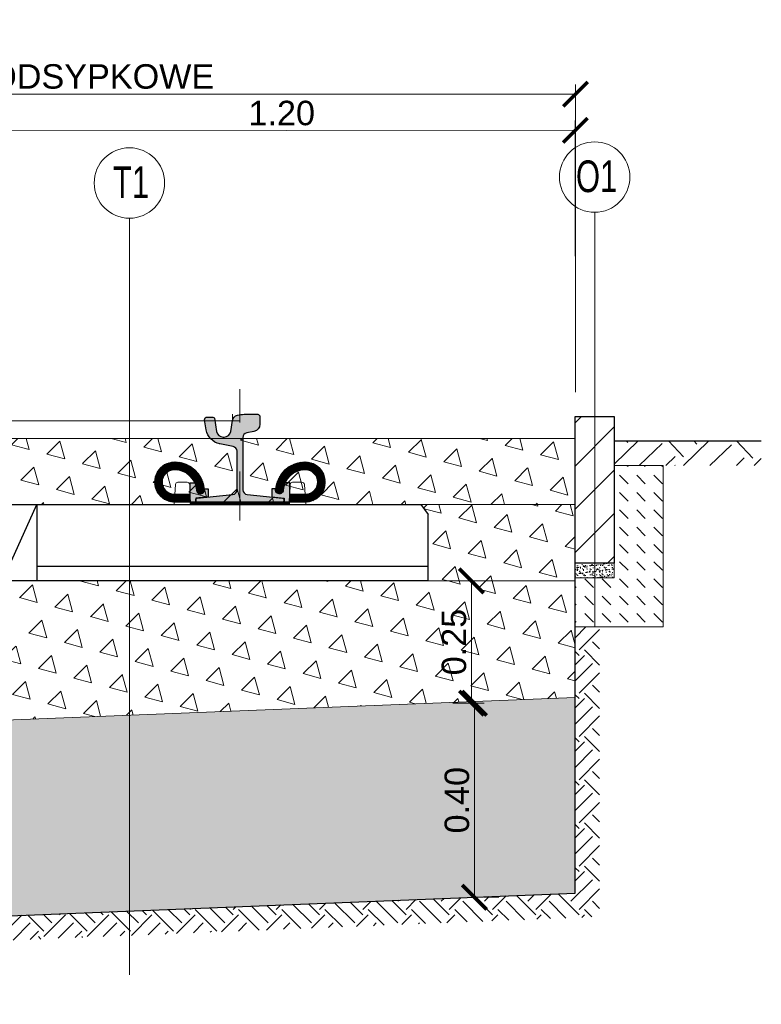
# Model space of a CAD drawing. Header units: feet. Extents: x 210.7 to 255.4, y -209.3 to -191.9.
# Tile 4 of 25: x 217.8 to 219.3, y -205 to -203. Entities that reach past the tile are written whole.
import ezdxf

# ---------------------------------------------------------------- set-up
doc = ezdxf.new("R2010")
doc.units = ezdxf.units.FT
doc.header["$MEASUREMENT"] = 0
doc.header["$PDMODE"] = 34
doc.linetypes.add('DASHDOT2', pattern=[12.7, 6.35, -3.175, 0, -3.175])
for name, color, linetype, lineweight in [('BETON kresk', 8, 'Continuous', 9), ('Geowłóknina', 160, 'Continuous', 30), ('Miesz_niezw', 251, 'Continuous', 9), ('Mieszanka_niezw_0_315', 44, 'Continuous', 15), ('Opis', 7, 'Continuous', 15), ('Opis (wydruk czarny)', 7, 'Continuous', 15), ('oś-szyny', 1, 'DASHDOT2', 0), ('Podkład', 7, 'Continuous', 30), ('Podlew ciągły z poliuretanu', 1, 'Continuous', 9), ('Podsypka cementowo-piaskowa', 251, 'Continuous', 15), ('Podłoże gruntowe', 7, 'Continuous', 13), ('Sb3', 7, 'Continuous', 15), ('sb4', 7, 'Continuous', 15), ('Wymiar', 7, 'Continuous', 15)]:
    doc.layers.add(name, color=color, linetype=linetype, lineweight=lineweight)
for name, color, linetype in [('beton obram', 7, 'Continuous'), ('Podkadka sprężysta', 1, 'Continuous'), ('Szyna', 7, 'Continuous')]:
    doc.layers.add(name, color=color, linetype=linetype)
doc.layers.add('brudnopis', color=50, linetype='Continuous', lineweight=30, plot=False)
doc.styles.add('Opis_1_25', font='arial.ttf', dxfattribs={"height": 0.05})
doc.styles.add('Romans', font='romans.shx', dxfattribs={"width": 0.7})
doc.dimstyles.new('1_25_DK$0', dxfattribs={"dimtxt": 0.05, "dimasz": 0.05, "dimexe": 0.02, "dimexo": 0.05, "dimgap": 0.01, "dimtad": 1, "dimdec": 3, "dimzin": 3, "dimdsep": 46, "dimtxsty": 'Opis_1_25', "dimblk": 'ARCHTICK', "dimcen": 0.05, "dimclrd": 256, "dimclre": 256, "dimazin": 3, "dimtfac": 1, "dimtdec": 3, "dimtofl": 0, "dimtmove": 0, "dimatfit": 3, "dimldrblk": 'ARCHTICK', "dimfxl": 1, "dimfrac": 2, "dimtolj": 1, "dimtzin": 3, "dimlwd": -1, "dimlwe": -1, "dimarcsym": 0})
pattern_1 = [(105, (-4.999095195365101, -3.755824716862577), (-0.07244443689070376, 0.01941142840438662), [0.03750000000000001, -0.03750000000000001]), (165, (-4.999095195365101, -3.755824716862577), (-0.05303300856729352, -0.05303300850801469), [0.03750000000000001, -0.03750000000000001]), (45, (-5.035317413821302, -3.746119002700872), (-0.01941142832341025, 0.07244443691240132), [0.03750000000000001, -0.03750000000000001])]

# ---------------------------------------------------------------- blocks, each defined once
blk = doc.blocks.new('_ArchTick')
at = {"color": 0, "linetype": 'ByBlock', "lineweight": 0, "const_width": 0.15}
blk.add_lwpolyline([(-0.5, -0.5), (0.5, 0.5)], dxfattribs=at)
blk = doc.blocks.new('*D16')
at = {"layer": 'DEFPOINTS', "color": 0, "lineweight": 70, "transparency": 16777216}
for p in [(218.9266122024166, -203.2367113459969), (217.7270996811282, -203.8227364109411), (218.9270997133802, -203.8217364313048)]:
    blk.add_point(p, dxfattribs=at)
at = {"layer": 'Wymiar', "transparency": 16777216}
for p, q in [((217.7270580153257, -203.7727364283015), (217.7265955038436, -203.2177113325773)), ((218.9270580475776, -203.7717364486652), (218.9265955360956, -203.216711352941)), ((217.7266121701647, -203.2377113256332), (218.9266122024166, -203.2367113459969))]:
    blk.add_line(p, q, dxfattribs=at)
at = {"layer": 'Wymiar', "transparency": 16777216, "xscale": 0.05, "yscale": 0.05, "zscale": 0.05}
for p, rotation in [((217.7266121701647, -203.2377113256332), 180.0477454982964), ((218.9266122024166, -203.2367113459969), 0.04774549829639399)]:
    blk.add_blockref('_ArchTick', p, dxfattribs=dict(at, rotation=rotation))
at = {"layer": 'Wymiar', "color": 0, "transparency": 16777216, "insert": (218.3265825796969, -203.2016826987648), "char_height": 0.05, "attachment_point": 5, "rotation": 0.047745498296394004, "style": 'Opis_1_25'}
blk.add_mtext('\\A1;1.20', dxfattribs=at)
blk = doc.blocks.new('*D15')
at = {"layer": 'DEFPOINTS', "color": 0, "lineweight": 70, "transparency": 16777216}
for p in [(218.9270997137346, -203.1627676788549), (216.0570997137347, -203.8217364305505), (218.9270997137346, -203.8217364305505)]:
    blk.add_point(p, dxfattribs=at)
at = {"layer": 'Wymiar', "transparency": 16777216}
for p, q in [((216.0570997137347, -203.7717364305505), (216.0570997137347, -203.1427676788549)), ((218.9270997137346, -203.7717364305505), (218.9270997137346, -203.1427676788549)), ((216.0570997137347, -203.1627676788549), (218.9270997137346, -203.1627676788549))]:
    blk.add_line(p, q, dxfattribs=at)
at = {"layer": 'Wymiar', "transparency": 16777216, "xscale": 0.05, "yscale": 0.05, "zscale": 0.05, "rotation": 180}
blk.add_blockref('_ArchTick', (216.0570997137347, -203.1627676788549), dxfattribs=at)
at = {"layer": 'Wymiar', "transparency": 16777216, "xscale": 0.05, "yscale": 0.05, "zscale": 0.05}
blk.add_blockref('_ArchTick', (218.9270997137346, -203.1627676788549), dxfattribs=at)
at = {"layer": 'Wymiar', "color": 0, "transparency": 16777216, "insert": (217.4920997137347, -203.1268979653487), "char_height": 0.05, "attachment_point": 5, "style": 'Opis_1_25'}
blk.add_mtext('\\A1;{\\fArial|b0|i0|c238|p34;TOROWISKO KLASYCZNE PODSYPKOWE}', dxfattribs=at)
blk = doc.blocks.new('PS-60R2-SB4-1800')
h = blk.add_hatch(color=251)
edge = h.paths.add_edge_path()
edge.add_arc((-64.85020978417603, 18.20540894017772), 4.499999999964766, 4.328325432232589, 24.187061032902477, ccw=False)
edge.add_arc((-59.5653256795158, 18.60540894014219), 0.8000000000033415, 184.3283254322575, 364.3283254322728)
edge.add_arc((-64.85020978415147, 18.2054089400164), 6.099999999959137, 4.328325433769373, 5.518464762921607)
edge.add_line((-58.77848170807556, 18.79202480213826), (-58.02596563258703, 18.79189964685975))
edge.add_line((-58.02596563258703, 18.79189964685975), (-58.01851709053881, 17.15335696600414))
edge.add_line((-58.01851709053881, 17.15335696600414), (-60.51127112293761, 16.90517299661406))
edge.add_line((-60.51127112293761, 16.90517299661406), (-60.51143550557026, 16.10521954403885))
edge.add_line((-60.51143550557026, 16.10521954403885), (-61.65020978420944, 16.1054089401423))
edge.add_line((-61.65020978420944, 16.1054089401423), (-61.70545377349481, 17.70880618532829))
edge.add_line((-61.70545377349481, 17.70880618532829), (-61.70506451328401, 20.04929525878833))
edge.add_line((-61.70506451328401, 20.04929525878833), (-60.74525279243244, 20.04913562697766))
h = blk.add_hatch(color=251)
edge = h.paths.add_edge_path()
edge.add_arc((-38.14976804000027, 18.20942884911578), 4.499999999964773, 155.8129389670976, 175.6716745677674)
edge.add_arc((-43.43465214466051, 18.60942884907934), 0.8000000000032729, 175.6716745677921, 355.6716745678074, ccw=False)
edge.add_arc((-38.14976804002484, 18.20942884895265), 6.099999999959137, 174.4815352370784, 175.6716745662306, ccw=False)
edge.add_line((-44.22149611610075, 18.7960447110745), (-44.97401219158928, 18.79591955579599))
edge.add_line((-44.97401219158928, 18.79591955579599), (-44.9814607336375, 17.15737687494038))
edge.add_line((-44.9814607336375, 17.15737687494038), (-42.4887067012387, 16.90919290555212))
edge.add_line((-42.4887067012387, 16.90919290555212), (-42.48854231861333, 16.10923945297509))
edge.add_line((-42.48854231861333, 16.10923945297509), (-41.34976803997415, 16.10942884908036))
edge.add_line((-41.34976803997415, 16.10942884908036), (-41.29452405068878, 17.71282609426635))
edge.add_line((-41.29452405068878, 17.71282609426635), (-41.2949133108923, 20.0533151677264))
edge.add_line((-41.2949133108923, 20.0533151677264), (-42.25472503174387, 20.05315553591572))
h = blk.add_hatch(color=251)
edge = h.paths.add_edge_path()
edge.add_arc((38.14985109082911, 18.20942884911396), 4.499999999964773, 4.328325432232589, 24.18706103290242, ccw=False)
edge.add_arc((43.43473519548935, 18.60942884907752), 0.8000000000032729, 184.3283254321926, 364.3283254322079)
edge.add_arc((38.14985109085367, 18.20942884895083), 6.099999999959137, 4.328325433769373, 5.518464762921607)
edge.add_line((44.22157916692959, 18.79604471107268), (44.97409524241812, 18.79591955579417))
edge.add_line((44.97409524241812, 18.79591955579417), (44.98154378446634, 17.15737687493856))
edge.add_line((44.98154378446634, 17.15737687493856), (42.48878975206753, 16.9091929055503))
edge.add_line((42.48878975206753, 16.9091929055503), (42.48862536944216, 16.10923945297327))
edge.add_line((42.48862536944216, 16.10923945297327), (41.34985109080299, 16.10942884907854))
edge.add_line((41.34985109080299, 16.10942884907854), (41.29460710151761, 17.71282609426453))
edge.add_line((41.29460710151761, 17.71282609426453), (41.29499636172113, 20.05331516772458))
edge.add_line((41.29499636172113, 20.05331516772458), (42.25480808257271, 20.0531555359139))
h = blk.add_hatch(color=251)
edge = h.paths.add_edge_path()
edge.add_arc((64.85029283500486, 18.2054089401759), 4.499999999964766, 155.8129389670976, 175.6716745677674)
edge.add_arc((59.56540873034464, 18.60540894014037), 0.8000000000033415, 175.6716745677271, 355.67167456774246, ccw=False)
edge.add_arc((64.85029283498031, 18.20540894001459), 6.099999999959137, 174.4815352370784, 175.6716745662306, ccw=False)
edge.add_line((58.77856475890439, 18.79202480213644), (58.02604868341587, 18.79189964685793))
edge.add_line((58.02604868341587, 18.79189964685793), (58.01860014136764, 17.15335696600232))
edge.add_line((58.01860014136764, 17.15335696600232), (60.51135417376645, 16.90517299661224))
edge.add_line((60.51135417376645, 16.90517299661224), (60.5115185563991, 16.10521954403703))
edge.add_line((60.5115185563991, 16.10521954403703), (61.65029283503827, 16.10540894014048))
edge.add_line((61.65029283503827, 16.10540894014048), (61.70553682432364, 17.70880618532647))
edge.add_line((61.70553682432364, 17.70880618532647), (61.70514756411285, 20.04929525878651))
edge.add_line((61.70514756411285, 20.04929525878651), (60.74533584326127, 20.04913562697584))
at = {"layer": 'Podkadka sprężysta'}
h = blk.add_hatch(dxfattribs=at)
h.set_pattern_fill('ANSI37', color=256, angle=0.009529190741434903, style=0)
h.set_pattern_definition([(45.00952919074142, (-51.49991694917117, 15.60774071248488), (-0.08840304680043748, 0.08837364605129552), []), (135.0095291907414, (-51.49991694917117, 15.60774071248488), (-0.08837364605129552, -0.08840304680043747), [])])
h.paths.add_polyline_path([(-61.63283859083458, 15.60605544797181), (-61.65020978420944, 16.1054089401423), (-41.34976803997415, 16.10942884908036), (-41.36699530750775, 15.60942597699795)])
h = blk.add_hatch(dxfattribs=at)
h.set_pattern_fill('ANSI37', color=256, scale=100, style=0)
h.set_pattern_definition([(134.9904708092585, (51.5, 15.60774071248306), (0.08840304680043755, 0.08837364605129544), []), (44.99047080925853, (51.5, 15.60774071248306), (0.08837364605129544, -0.08840304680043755), [])])
h.paths.add_polyline_path([(61.63292164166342, 15.60605544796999), (61.65029283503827, 16.10540894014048), (41.34985109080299, 16.10942884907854), (41.36707835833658, 15.60942597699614)])
at = {"layer": 'sb4'}
h = blk.add_hatch(dxfattribs=at)
h.set_pattern_fill('ANSI31', color=256, angle=0.009529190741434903, style=0)
h.set_pattern_definition([(134.9904708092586, (-92.79758262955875, -4.70838610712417), (0.08840304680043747, 0.08837364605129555), [])])
edge = h.paths.add_edge_path()
edge.add_line((-61.65020978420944, 16.1054089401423), (-64.85020978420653, 16.1054089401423))
edge.add_arc((-64.8502097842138, 20.20540894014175), 4.099999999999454, 90.00000000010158, 270.00000000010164, ccw=False)
edge.add_arc((-64.85020978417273, 18.20540894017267), 6.099999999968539, 4.328325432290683, 90.00000000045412, ccw=False)
edge.add_arc((-59.5653256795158, 18.60540894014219), 0.8000000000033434, -175.67167456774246, 4.328325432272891, ccw=False)
edge.add_arc((-64.85020978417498, 18.20540894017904), 4.499999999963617, 4.328325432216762, 90.00000000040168)
edge.add_arc((-64.85020978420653, 20.20540894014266), 2.5, 90, 270)
edge.add_line((-64.85020978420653, 17.70540894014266), (-61.70580229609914, 17.70347502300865))
edge.add_line((-61.70580229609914, 17.70347502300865), (-61.65020978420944, 16.1054089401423))
h = blk.add_hatch(dxfattribs=at)
h.set_pattern_fill('ANSI31', color=256, angle=0.009529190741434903, style=0)
h.set_pattern_definition([(45.00952919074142, (-10.20239519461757, -4.704366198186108), (-0.08840304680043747, 0.08837364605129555), [])])
edge = h.paths.add_edge_path()
edge.add_line((-41.34976803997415, 16.10942884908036), (-38.14976803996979, 16.10942884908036))
edge.add_arc((-38.14976803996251, 20.2094288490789), 4.099999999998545, 269.9999999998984, 449.9999999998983)
edge.add_arc((-38.14976804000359, 18.20942884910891), 6.099999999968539, 89.99999999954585, 175.6716745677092)
edge.add_arc((-43.43465214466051, 18.60942884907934), 0.8000000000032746, 175.6716745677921, 355.6716745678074)
edge.add_arc((-38.14976804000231, 18.20942884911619), 4.499999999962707, 89.9999999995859, 175.6716745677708, ccw=False)
edge.add_arc((-38.14976803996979, 20.2094288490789), 2.5, -90, 90, ccw=False)
edge.add_line((-38.14976803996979, 17.7094288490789), (-41.29470646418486, 17.70753173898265))
edge.add_line((-41.29470646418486, 17.70753173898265), (-41.34976803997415, 16.10942884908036))
h = blk.add_hatch(dxfattribs=at)
h.set_pattern_fill('ANSI31', color=256, angle=0.009529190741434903, style=0)
h.set_pattern_definition([(134.9904708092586, (10.2024782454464, -4.704366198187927), (0.08840304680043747, 0.08837364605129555), [])])
edge = h.paths.add_edge_path()
edge.add_line((41.34985109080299, 16.10942884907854), (38.14985109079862, 16.10942884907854))
edge.add_arc((38.14985109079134, 20.20942884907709), 4.099999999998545, 90.00000000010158, 270.00000000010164, ccw=False)
edge.add_arc((38.14985109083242, 18.20942884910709), 6.099999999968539, 4.328325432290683, 90.00000000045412, ccw=False)
edge.add_arc((43.43473519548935, 18.60942884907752), 0.8000000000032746, -175.67167456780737, 4.328325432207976, ccw=False)
edge.add_arc((38.14985109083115, 18.20942884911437), 4.499999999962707, 4.328325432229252, 90.00000000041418)
edge.add_arc((38.14985109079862, 20.20942884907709), 2.5, 90, 270)
edge.add_line((38.14985109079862, 17.70942884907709), (41.29478951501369, 17.70753173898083))
edge.add_line((41.29478951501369, 17.70753173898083), (41.34985109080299, 16.10942884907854))
h = blk.add_hatch(dxfattribs=at)
h.set_pattern_fill('ANSI31', color=256, angle=0.009529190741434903, style=0)
h.set_pattern_definition([(45.00952919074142, (92.79766568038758, -4.708386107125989), (-0.08840304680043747, 0.08837364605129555), [])])
edge = h.paths.add_edge_path()
edge.add_line((61.65029283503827, 16.10540894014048), (64.85029283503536, 16.10540894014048))
edge.add_arc((64.85029283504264, 20.20540894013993), 4.099999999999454, 269.9999999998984, 449.9999999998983)
edge.add_arc((64.85029283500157, 18.20540894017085), 6.099999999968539, 89.9999999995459, 175.6716745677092)
edge.add_arc((59.56540873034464, 18.60540894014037), 0.8000000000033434, 175.6716745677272, 355.6716745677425)
edge.add_arc((64.85029283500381, 18.20540894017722), 4.499999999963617, 89.99999999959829, 175.6716745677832, ccw=False)
edge.add_arc((64.85029283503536, 20.20540894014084), 2.5, -90, 90, ccw=False)
edge.add_line((64.85029283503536, 17.70540894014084), (61.70588534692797, 17.70347502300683))
edge.add_line((61.70588534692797, 17.70347502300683), (61.65029283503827, 16.10540894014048))
at = {"layer": 'Szyna'}
h = blk.add_hatch(color=256, dxfattribs=at)
edge = h.paths.add_edge_path()
edge.add_arc((-54.07513544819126, 32.0297057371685), 1.499999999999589, 180.0000026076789, 258.6900701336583)
edge.add_line((-54.36930958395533, 30.5588347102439), (-52.90401923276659, 30.26577670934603))
edge.add_arc((-53.10013532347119, 29.28519602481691), 0.9999999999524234, 2.595729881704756e-06, 78.69007012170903, ccw=False)
edge.add_line((-52.10013532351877, 29.28519607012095), (-52.10013483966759, 18.64498753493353))
edge.add_arc((-53.10013483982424, 18.64498748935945), 1.000000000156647, -84.2894042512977, 2.611202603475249e-06, ccw=False)
edge.add_line((-53.00063107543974, 17.64995030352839), (-60.22998587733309, 16.92701449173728))
edge.add_arc((-60.20013474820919, 16.62850333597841), 0.3000000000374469, 95.71059571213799, 180.0000025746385)
edge.add_line((-60.50013474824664, 16.62850332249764), (-60.5001347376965, 16.3999995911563))
edge.add_arc((-60.20013473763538, 16.39999960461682), 0.3000000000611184, 180.0000025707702, 270.0000025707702)
edge.add_line((-60.20013472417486, 16.09999960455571), (-42.80013472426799, 16.1000003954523))
edge.add_arc((-42.80013473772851, 16.40000039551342), 0.3000000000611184, 270.0000025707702, 360.0000025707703)
edge.add_line((-42.50013473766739, 16.40000040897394), (-42.50013474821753, 16.62850414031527))
edge.add_arc((-42.80013474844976, 16.62850412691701), 0.3000000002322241, 2.558879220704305e-06, 84.28940942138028)
edge.add_line((-42.77028364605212, 16.92701528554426), (-49.99963851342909, 17.64995044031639))
edge.add_arc((-49.90013483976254, 18.64498763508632), 1.000000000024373, 180.0000026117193, 264.28940947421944, ccw=False)
edge.add_line((-50.90013483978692, 18.64498758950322), (-50.90013519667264, 26.49519612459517))
edge.add_arc((-49.90013519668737, 26.49519617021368), 0.9999999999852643, 101.30993508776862, 180.0000026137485, ccw=False)
edge.add_line((-50.0962513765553, 27.47577683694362), (-47.38879003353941, 28.0172692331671))
edge.add_arc((-48.07519666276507, 31.44930156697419), 3.500000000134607, 281.3099350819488, 350.5376803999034)
edge.add_line((-44.6228179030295, 30.87390526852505), (-44.28216873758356, 32.91780083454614))
edge.add_arc((-44.77536570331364, 33.00000030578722), 0.5000000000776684, 350.5376803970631, 450.000002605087)
edge.add_line((-44.77536572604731, 33.50000030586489), (-45.99262867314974, 33.50000025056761))
edge.add_arc((-45.99262865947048, 33.20000025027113), 0.3000000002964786, 90.00000261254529, 170.5376804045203)
edge.add_line((-46.28854683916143, 33.24931993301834), (-46.7379117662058, 30.55312961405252))
edge.add_arc((-48.09913539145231, 30.78000015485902), 1.380000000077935, 270.0000025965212, 350.5376803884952, ccw=False)
edge.add_line((-48.09913532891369, 29.40000015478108), (-48.25113532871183, 29.40000014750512))
edge.add_arc((-48.2511353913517, 30.78000014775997), 1.380000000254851, 189.4623248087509, 270.00000260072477, ccw=False)
edge.add_line((-49.61235899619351, 30.55312948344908), (-49.98892671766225, 32.81253518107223))
edge.add_arc((-51.27123880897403, 32.59881643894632), 1.300000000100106, 9.462324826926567, 76.81804508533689)
edge.add_arc((-52.79913517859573, 26.07535626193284), 7.999999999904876, 76.81804506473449, 86.81323531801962)
edge.add_arc((-54.02213417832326, 4.109376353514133), 29.99999999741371, 86.81323532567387, 90.3828454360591)
edge.add_arc((-54.16913517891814, 26.10888522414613), 8.000000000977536, 90.38284543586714, 96.93827769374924)
edge.add_arc((-55.07513551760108, 33.55396167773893), 0.500000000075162, 96.93827769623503, 180.000002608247)
edge.add_line((-55.57513551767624, 33.55396165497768), (-55.57513544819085, 32.02970566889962))
h = blk.add_hatch(color=256, dxfattribs=at)
edge = h.paths.add_edge_path()
edge.add_arc((54.0752184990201, 32.02970573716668), 1.499999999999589, 281.30992986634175, 359.99999739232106, ccw=False)
edge.add_line((54.36939263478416, 30.55883471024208), (52.90410228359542, 30.26577670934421))
edge.add_arc((53.10021837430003, 29.28519602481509), 0.9999999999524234, 101.3099298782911, 179.99999740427)
edge.add_line((52.10021837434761, 29.28519607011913), (52.10021789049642, 18.64498753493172))
edge.add_arc((53.10021789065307, 18.64498748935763), 1.000000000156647, 179.9999973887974, 264.2894042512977)
edge.add_line((53.00071412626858, 17.64995030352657), (60.23006892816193, 16.92701449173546))
edge.add_arc((60.20021779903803, 16.62850333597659), 0.3000000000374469, -2.574638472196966e-06, 84.289404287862, ccw=False)
edge.add_line((60.50021779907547, 16.62850332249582), (60.50021778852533, 16.39999959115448))
edge.add_arc((60.20021778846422, 16.399999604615), 0.3000000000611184, 269.9999974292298, 359.9999974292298, ccw=False)
edge.add_line((60.20021777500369, 16.09999960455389), (42.80021777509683, 16.10000039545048))
edge.add_arc((42.80021778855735, 16.4000003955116), 0.3000000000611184, 179.9999974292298, 269.9999974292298, ccw=False)
edge.add_line((42.50021778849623, 16.40000040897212), (42.50021779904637, 16.62850414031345))
edge.add_arc((42.80021779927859, 16.62850412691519), 0.3000000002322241, 95.71059057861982, 179.9999974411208, ccw=False)
edge.add_line((42.77036669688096, 16.92701528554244), (49.99972156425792, 17.64995044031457))
edge.add_arc((49.90021789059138, 18.6449876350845), 1.000000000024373, 275.7105905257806, 359.9999973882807)
edge.add_line((50.90021789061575, 18.6449875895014), (50.90021824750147, 26.49519612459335))
edge.add_arc((49.90021824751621, 26.49519617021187), 0.9999999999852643, 359.9999973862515, 438.6900649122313)
edge.add_line((50.09633442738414, 27.4757768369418), (47.38887308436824, 28.01726923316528))
edge.add_arc((48.0752797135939, 31.44930156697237), 3.500000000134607, 189.4623196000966, 258.69006491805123, ccw=False)
edge.add_line((44.62290095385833, 30.87390526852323), (44.2822517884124, 32.91780083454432))
edge.add_arc((44.77544875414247, 33.0000003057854), 0.5000000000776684, 89.99999739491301, 189.4623196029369, ccw=False)
edge.add_line((44.77544877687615, 33.50000030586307), (45.99271172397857, 33.50000025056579))
edge.add_arc((45.99271171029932, 33.20000025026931), 0.3000000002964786, 9.462319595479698, 89.99999738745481, ccw=False)
edge.add_line((46.28862988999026, 33.24931993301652), (46.73799481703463, 30.5531296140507))
edge.add_arc((48.09921844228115, 30.7800001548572), 1.380000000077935, 189.4623196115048, 269.9999974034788)
edge.add_line((48.09921837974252, 29.40000015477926), (48.25121837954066, 29.40000014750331))
edge.add_arc((48.25121844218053, 30.78000014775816), 1.380000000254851, 269.9999973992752, 350.5376751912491)
edge.add_line((49.61244204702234, 30.55312948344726), (49.98900976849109, 32.81253518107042))
edge.add_arc((51.27132185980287, 32.5988164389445), 1.300000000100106, 103.1819549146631, 170.5376751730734, ccw=False)
edge.add_arc((52.79921822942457, 26.07535626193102), 7.999999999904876, 93.18676468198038, 103.18195493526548, ccw=False)
edge.add_arc((54.02221722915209, 4.109376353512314), 29.99999999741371, 89.61715456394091, 93.18676467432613, ccw=False)
edge.add_arc((54.16921822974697, 26.10888522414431), 8.000000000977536, 83.06172230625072, 89.61715456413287, ccw=False)
edge.add_arc((55.07521856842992, 33.55396167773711), 0.500000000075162, -2.6082469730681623e-06, 83.06172230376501, ccw=False)
edge.add_line((55.57521856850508, 33.55396165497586), (55.57521849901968, 32.0297056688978))
for p, q in [((-60.51162242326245, 16.90321591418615), (-60.51145789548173, 16.10624195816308)), ((-42.4887067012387, 16.90919290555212), (-42.48854231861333, 16.10923945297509)), ((42.48878975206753, 16.9091929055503), (42.48862536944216, 16.10923945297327)), ((60.51170547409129, 16.90321591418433), (60.51154094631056, 16.10624195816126)), ((-61.63283859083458, 15.60605544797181), (-64.95012177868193, 15.60550373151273))]:
    blk.add_line(p, q)
for points in [[(-60.74525279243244, 20.04913562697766, -0.08686759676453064), (-60.36304403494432, 18.54503158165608, 1.000000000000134), (-58.76760732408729, 18.66578629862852, 0.005193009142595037), (-58.77848170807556, 18.79202480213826), (-58.02596563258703, 18.79189964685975), (-58.01851709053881, 17.15335696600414), (-60.51127112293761, 16.90517299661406), (-60.51143550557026, 16.10521954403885), (-61.65020978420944, 16.1054089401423), (-61.70545377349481, 17.70880618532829), (-61.70506451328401, 20.04929525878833)], [(-42.25472503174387, 20.05315553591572, 0.08686759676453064), (-42.63693378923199, 18.54905149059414, -1.000000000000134), (-44.23237050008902, 18.66980620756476, -0.005193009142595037), (-44.22149611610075, 18.7960447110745), (-44.97401219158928, 18.79591955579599), (-44.9814607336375, 17.15737687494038), (-42.4887067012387, 16.90919290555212), (-42.48854231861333, 16.10923945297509), (-41.34976803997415, 16.10942884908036), (-41.29452405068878, 17.71282609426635), (-41.2949133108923, 20.0533151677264)], [(42.25480808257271, 20.0531555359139, -0.08686759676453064), (42.63701684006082, 18.54905149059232, 1.000000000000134), (44.23245355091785, 18.66980620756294, 0.005193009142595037), (44.22157916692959, 18.79604471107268), (44.97409524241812, 18.79591955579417), (44.98154378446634, 17.15737687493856), (42.48878975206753, 16.9091929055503), (42.48862536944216, 16.10923945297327), (41.34985109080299, 16.10942884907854), (41.29460710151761, 17.71282609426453), (41.29499636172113, 20.05331516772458)], [(60.74533584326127, 20.04913562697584, 0.08686759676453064), (60.36312708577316, 18.54503158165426, -1.000000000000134), (58.76769037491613, 18.6657862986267, -0.005193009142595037), (58.77856475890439, 18.79202480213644), (58.02604868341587, 18.79189964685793), (58.01860014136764, 17.15335696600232), (60.51135417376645, 16.90517299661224), (60.5115185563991, 16.10521954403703), (61.65029283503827, 16.10540894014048), (61.70553682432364, 17.70880618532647), (61.70514756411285, 20.04929525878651)]]:
    blk.add_lwpolyline(points, format="xyb", close=True)
at = {"layer": 'brudnopis', "lineweight": 0, "ltscale": 5}
for p, q in [((-51.50000000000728, 32.69999960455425), (51.50008305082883, 32.69999960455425)), ((-49.97017078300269, 32.69999960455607), (-49.97017078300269, 34.10870663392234)), ((49.97025383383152, 32.69999960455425), (49.97025383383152, 34.10870663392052))]:
    blk.add_line(p, q, dxfattribs=at)
at = {"layer": 'oś-szyny', "ltscale": 0.002}
for p, q in [((-51.5, 12.34887240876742), (-51.5, 39.15927775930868)), ((51.50008305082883, 12.3488724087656), (51.50008305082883, 39.15927775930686))]:
    blk.add_line(p, q, dxfattribs=at)
at = {"layer": 'Podkadka sprężysta'}
for points in [[(-61.63283859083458, 15.60605544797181), (-61.65020978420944, 16.1054089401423), (-41.34976803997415, 16.10942884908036), (-41.36699530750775, 15.60942597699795)], [(61.63292164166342, 15.60605544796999), (61.65029283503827, 16.10540894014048), (41.34985109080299, 16.10942884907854), (41.36707835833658, 15.60942597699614)]]:
    blk.add_lwpolyline(points, close=True, dxfattribs=at)
at = {"layer": 'Podkład', "ltscale": 5}
for p, q in [((-88.5, 15.60000000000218), (-90, 13.60000000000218)), ((88.50000000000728, 15.60000000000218), (-88.49999999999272, 15.60000000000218)), ((-10, 15.60000000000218), (-10, 1.818989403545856e-12)), ((-3, 1.818989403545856e-12), (-10, 15.60000000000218)), ((0, 15.60000000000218), (0, 1.818989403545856e-12)), ((0, 15.60000000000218), (0, 1.818989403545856e-12)), ((3, 1.818989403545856e-12), (10, 15.60000000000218)), ((10, 15.60000000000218), (10, 1.818989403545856e-12)), ((88.5, 15.60000000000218), (90, 13.60000000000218)), ((-90, 1.818989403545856e-12), (-90, 13.60000000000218)), ((90, 1.818989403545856e-12), (90, 13.60000000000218)), ((-10, 3.000000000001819), (-90, 3.000000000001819)), ((10, 3.000000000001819), (89.99999999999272, 3.000000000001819)), ((-89.99999999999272, 0), (89.99999999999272, 1.818989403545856e-12))]:
    blk.add_line(p, q, dxfattribs=at)
at = {"layer": 'Sb3'}
for points in [[(-61.63283859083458, 15.60605544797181), (-61.77465327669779, 19.6826699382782, 0.4041133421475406), (-62.27443416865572, 20.1652867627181), (-64.16259709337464, 20.16497273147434, 0.3936855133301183), (-64.6612744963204, 19.70015658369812), (-64.95012177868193, 15.60550373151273)], [(61.63292164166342, 15.60605544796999), (61.77473632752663, 19.68266993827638, -0.4041133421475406), (62.27451721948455, 20.16528676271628), (64.16268014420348, 20.16497273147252, -0.3936855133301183), (64.66135754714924, 19.7001565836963), (64.95020482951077, 15.60550373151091)]]:
    blk.add_lwpolyline(points, format="xyb", close=True, dxfattribs=at)
for points in [[(-41.36699530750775, 15.60942597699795), (-41.22653663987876, 19.68608741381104, -0.4041133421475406), (-40.72691630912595, 20.16887045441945), (-38.8387533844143, 20.16918448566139, -0.3936855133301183), (-38.33992139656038, 19.70453423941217), (-38.04971211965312, 15.60997769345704), (-41.36699530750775, 15.60942597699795)], [(41.36707835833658, 15.60942597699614), (41.22661969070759, 19.68608741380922, 0.4041133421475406), (40.72699935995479, 20.16887045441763), (38.83883643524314, 20.16918448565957, 0.3936855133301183), (38.34000444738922, 19.70453423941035), (38.04979517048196, 15.60997769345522), (41.36707835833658, 15.60942597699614)]]:
    blk.add_lwpolyline(points, format="xyb", dxfattribs=at)
at = {"layer": 'sb4'}
for points in [[(-61.65020978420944, 16.1054089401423), (-64.85020978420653, 16.1054089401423, -1), (-64.85020978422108, 24.30540894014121, -0.3922565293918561), (-58.76760732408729, 18.66578629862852, -1.000000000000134), (-60.36304403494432, 18.54503158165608, 0.3922565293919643), (-64.85020978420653, 22.70540894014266, 0.9999999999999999), (-64.85020978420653, 17.70540894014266), (-61.70580229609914, 17.70347502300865)], [(-41.34976803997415, 16.10942884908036), (-38.14976803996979, 16.10942884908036, 1), (-38.14976803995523, 24.30942884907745, 0.3922565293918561), (-44.23237050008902, 18.66980620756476, 1.000000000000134), (-42.63693378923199, 18.54905149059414, -0.3922565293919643), (-38.14976803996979, 22.7094288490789, -0.9999999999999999), (-38.14976803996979, 17.7094288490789), (-41.29470646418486, 17.70753173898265)], [(41.34985109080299, 16.10942884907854), (38.14985109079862, 16.10942884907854, -1), (38.14985109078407, 24.30942884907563, -0.3922565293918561), (44.23245355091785, 18.66980620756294, -1.000000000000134), (42.63701684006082, 18.54905149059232, 0.3922565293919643), (38.14985109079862, 22.70942884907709, 0.9999999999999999), (38.14985109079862, 17.70942884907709), (41.29478951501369, 17.70753173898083)], [(61.65029283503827, 16.10540894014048), (64.85029283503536, 16.10540894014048, 1), (64.85029283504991, 24.30540894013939, 0.3922565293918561), (58.76769037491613, 18.6657862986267, 1.000000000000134), (60.36312708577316, 18.54503158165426, -0.3922565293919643), (64.85029283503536, 22.70540894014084, -0.9999999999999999), (64.85029283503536, 17.70540894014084), (61.70588534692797, 17.70347502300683)]]:
    blk.add_lwpolyline(points, format="xyb", close=True, dxfattribs=at)
for points in [[(-61.70527135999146, 17.70351183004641), (-61.65020978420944, 16.1054089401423)], [(-41.29470646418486, 17.70753173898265), (-41.34976803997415, 16.10942884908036)]]:
    blk.add_lwpolyline(points, dxfattribs=at)
at = {"layer": 'Szyna'}
for points in [[(-55.57513544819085, 32.02970566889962, 0.3575107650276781), (-54.36930958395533, 30.5588347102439), (-52.90401923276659, 30.26577670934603, -0.3575107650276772), (-52.10013532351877, 29.28519607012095), (-52.10013483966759, 18.64498753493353, -0.3853135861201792), (-53.00063107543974, 17.64995030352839), (-60.22998587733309, 16.92701449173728, 0.3853135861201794), (-60.50013474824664, 16.62850332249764), (-60.5001347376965, 16.3999995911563, 0.414213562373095), (-60.20013472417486, 16.09999960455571), (-42.80013472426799, 16.1000003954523, 0.414213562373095), (-42.50013473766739, 16.40000040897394), (-42.50013474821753, 16.62850414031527, 0.3853135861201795), (-42.77028364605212, 16.92701528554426), (-49.99963851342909, 17.64995044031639, -0.385313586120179), (-50.90013483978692, 18.64498758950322), (-50.90013519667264, 26.49519612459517, -0.357510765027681), (-50.0962513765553, 27.47577683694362), (-47.38879003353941, 28.0172692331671, 0.3115981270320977), (-44.6228179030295, 30.87390526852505), (-44.28216873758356, 32.91780083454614, 0.4634545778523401), (-44.77536572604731, 33.50000030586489), (-45.99262867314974, 33.50000025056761, 0.3666293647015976), (-46.28854683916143, 33.24931993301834), (-46.7379117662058, 30.55312961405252, -0.3666293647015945), (-48.09913532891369, 29.40000015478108), (-48.25113532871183, 29.40000014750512, -0.3666293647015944), (-49.61235899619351, 30.55312948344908), (-49.98892671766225, 32.81253518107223), (-49.98892671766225, 32.81253518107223, 0.3026593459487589), (-50.97478130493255, 33.86456244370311, 0.04363991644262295), (-52.35440826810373, 34.06298532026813, 0.01557662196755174), (-54.22259008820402, 34.10870663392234), (-54.22259008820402, 34.10870663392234, 0.02861127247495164), (-55.13553554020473, 34.05030010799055, 0.3791741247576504), (-55.57513551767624, 33.55396165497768)], [(55.57521849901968, 32.0297056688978, -0.3575107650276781), (54.36939263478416, 30.55883471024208), (52.90410228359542, 30.26577670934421, 0.3575107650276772), (52.10021837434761, 29.28519607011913), (52.10021789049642, 18.64498753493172, 0.3853135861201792), (53.00071412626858, 17.64995030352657), (60.23006892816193, 16.92701449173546, -0.3853135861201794), (60.50021779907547, 16.62850332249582), (60.50021778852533, 16.39999959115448, -0.414213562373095), (60.20021777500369, 16.09999960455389), (42.80021777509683, 16.10000039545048, -0.414213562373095), (42.50021778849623, 16.40000040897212), (42.50021779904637, 16.62850414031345, -0.3853135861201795), (42.77036669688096, 16.92701528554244), (49.99972156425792, 17.64995044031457, 0.385313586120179), (50.90021789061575, 18.6449875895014), (50.90021824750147, 26.49519612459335, 0.357510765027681), (50.09633442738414, 27.4757768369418), (47.38887308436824, 28.01726923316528, -0.3115981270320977), (44.62290095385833, 30.87390526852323), (44.2822517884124, 32.91780083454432, -0.4634545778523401), (44.77544877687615, 33.50000030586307), (45.99271172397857, 33.50000025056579, -0.3666293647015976), (46.28862988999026, 33.24931993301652), (46.73799481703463, 30.5531296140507, 0.3666293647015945), (48.09921837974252, 29.40000015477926), (48.25121837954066, 29.40000014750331, 0.3666293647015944), (49.61244204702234, 30.55312948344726), (49.98900976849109, 32.81253518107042), (49.98900976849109, 32.81253518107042, -0.3026593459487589), (50.97486435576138, 33.86456244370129, -0.04363991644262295), (52.35449131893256, 34.06298532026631, -0.01557662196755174), (54.22267313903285, 34.10870663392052), (54.22267313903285, 34.10870663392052, -0.02861127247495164), (55.13561859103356, 34.05030010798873, -0.3791741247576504), (55.57521856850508, 33.55396165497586)]]:
    blk.add_lwpolyline(points, format="xyb", close=True, dxfattribs=at)
blk = doc.blocks.new('*D53')
at = {"layer": 'DEFPOINTS', "color": 0, "lineweight": 70, "transparency": 16777216}
for p in [(218.6261953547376, -204.1577364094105), (218.6261953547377, -204.4077364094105), (218.7143899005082, -204.4077364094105)]:
    blk.add_point(p, dxfattribs=at)
at = {"layer": 'Wymiar', "transparency": 16777216}
for p, q in [((218.6761953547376, -204.1577364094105), (218.7343899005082, -204.1577364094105)), ((218.7143899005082, -204.1577364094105), (218.7143899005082, -204.4077364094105)), ((218.6761953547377, -204.4077364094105), (218.7343899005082, -204.4077364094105))]:
    blk.add_line(p, q, dxfattribs=at)
at = {"layer": 'Wymiar', "transparency": 16777216, "xscale": 0.05, "yscale": 0.05, "zscale": 0.05}
for p, rotation in [((218.7143899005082, -204.1577364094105), 90), ((218.7143899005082, -204.4077364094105), 270)]:
    blk.add_blockref('_ArchTick', p, dxfattribs=dict(at, rotation=rotation))
at = {"layer": 'Wymiar', "color": 0, "transparency": 16777216, "insert": (218.678861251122, -204.2827364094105), "char_height": 0.05, "attachment_point": 5, "rotation": 90, "style": 'Opis_1_25'}
blk.add_mtext('\\A1;0.25', dxfattribs=at)
blk = doc.blocks.new('*D52')
at = {"layer": 'DEFPOINTS', "color": 0, "transparency": 16777216}
for p in [(218.6261953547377, -204.4077364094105), (218.7203851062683, -204.8042886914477), (218.7203851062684, -204.8042886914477)]:
    blk.add_point(p, dxfattribs=at)
at = {"layer": 'Wymiar', "transparency": 16777216}
for p, q in [((218.6761953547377, -204.4077364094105), (218.7403851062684, -204.4077364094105)), ((218.7203851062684, -204.4077364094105), (218.7203851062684, -204.8042886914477)), ((218.7703851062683, -204.8042886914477), (218.7403851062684, -204.8042886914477))]:
    blk.add_line(p, q, dxfattribs=at)
at = {"layer": 'Wymiar', "transparency": 16777216, "xscale": 0.05, "yscale": 0.05, "zscale": 0.05}
for p, rotation in [((218.7203851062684, -204.4077364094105), 90), ((218.7203851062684, -204.8042886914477), 270)]:
    blk.add_blockref('_ArchTick', p, dxfattribs=dict(at, rotation=rotation))
at = {"layer": 'Wymiar', "color": 0, "transparency": 16777216, "insert": (218.6848564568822, -204.6060125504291), "char_height": 0.05, "attachment_point": 5, "rotation": 90, "style": 'Opis_1_25'}
blk.add_mtext('\\A1;0.40', dxfattribs=at)

msp = doc.modelspace()

# ---------------------------------------------------------------- hatches: boundary and pattern name
at = {"ltscale": 5}
h = msp.add_hatch(dxfattribs=at)
h.set_pattern_fill('EARTH', color=3, scale=0.4, angle=43.85423716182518)
h.set_pattern_definition([(43.85423716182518, (-0.07000000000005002, -0.005000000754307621), (0.002827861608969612, 0.141393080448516), [0.1, -0.1]), (43.85423716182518, (-0.09598097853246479, 0.02204142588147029), (0.002827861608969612, 0.141393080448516), [0.1, -0.1]), (43.85423716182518, (-0.1219619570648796, 0.04908285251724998), (0.002827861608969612, 0.141393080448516), [0.1, -0.1]), (133.8542371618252, (-0.1216084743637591, 0.06675698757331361), (-0.141393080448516, 0.002827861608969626), [0.1, -0.1]), (133.8542371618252, (-0.0945670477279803, 0.09273796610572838), (-0.141393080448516, 0.002827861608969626), [0.1, -0.1]), (133.8542371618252, (-0.0675256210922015, 0.1187189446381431), (-0.141393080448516, 0.002827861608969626), [0.1, -0.1])])
h.paths.add_polyline_path([(219.3067428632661, -203.8717364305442), (219.3067428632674, -203.9217364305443), (219.006194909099, -203.9217364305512), (219.0061949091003, -203.8717364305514)])
at = {"layer": 'BETON kresk'}
h = msp.add_hatch(dxfattribs=at)
h.set_pattern_fill('ANSI31', color=256, scale=0.5)
h.set_pattern_definition([(45, (-25.95532998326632, -94.72078291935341), (-0.04419417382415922, 0.04419417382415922), [])])
h.paths.add_polyline_path([(218.9261949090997, -204.1217364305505), (219.0061949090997, -204.1217364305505), (219.0061949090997, -203.8217364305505), (218.9261949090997, -203.8217364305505)])
at = {"layer": 'Miesz_niezw'}
h = msp.add_hatch(dxfattribs=at)
h.set_pattern_fill('TRIANG', color=256, scale=0.2, angle=45)
h.set_pattern_definition([(105, (4.684159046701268, -3.755824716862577), (-0.07244443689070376, 0.01941142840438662), [0.03750000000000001, -0.03750000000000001]), (165, (4.684159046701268, -3.755824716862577), (-0.05303300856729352, -0.05303300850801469), [0.03750000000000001, -0.03750000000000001]), (45, (4.647936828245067, -3.746119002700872), (-0.01941142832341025, 0.07244443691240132), [0.03750000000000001, -0.03750000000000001])])
h.paths.add_polyline_path([(218.9261949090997, -203.8666622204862), (216.0570997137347, -203.8666622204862), (216.0571028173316, -204.0017471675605), (218.9261949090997, -204.0017471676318)])
h = msp.add_hatch(dxfattribs=at)
h.set_pattern_fill('TRIANG', color=256, scale=0.2, angle=45)
h.set_pattern_definition(pattern_1)
h.paths.add_polyline_path([(218.6111953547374, -204.0017364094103), (218.6261953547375, -204.0217364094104), (218.6261953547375, -204.1577364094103), (218.9261949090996, -204.1577364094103), (218.9261949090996, -204.0018105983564)])
h = msp.add_hatch(dxfattribs=at)
h.set_pattern_fill('TRIANG', color=256, scale=0.2, angle=45)
h.set_pattern_definition(pattern_1)
h.paths.add_polyline_path([(216.0570997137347, -204.1578105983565), (216.0570997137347, -204.6884784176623), (216.0965066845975, -204.8066993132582), (216.4558846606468, -204.8066993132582), (216.5613409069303, -204.4903305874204), (218.9261949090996, -204.3957364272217), (218.9261949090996, -204.1577364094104)])
at = {"layer": 'Mieszanka_niezw_0_315', "ltscale": 10}
h = msp.add_hatch(dxfattribs=at)
h.set_pattern_fill('AR-CONC', color=256, scale=0.01, style=0)
h.set_pattern_definition([(49.99999999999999, (0, 0), (0.07172601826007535, -0.006275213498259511), [0.0075, -0.0825]), (355, (0, 0), (-0.0138751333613, 0.07521921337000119), [0.006, -0.066]), (100.45144446, (0.0059771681, -0.0005229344), (0.0578508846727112, 0.06894399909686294), [0.006374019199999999, -0.07011421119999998]), (46.18420000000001, (0, 0.02), (0.1067241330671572, -0.01655192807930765), [0.01125, -0.12375]), (96.63563549, (0.0088936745, 0.0186206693), (0.09346619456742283, 0.09741186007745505), [0.0095610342, -0.105171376]), (351.1841639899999, (0, 0.02), (0.09346619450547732, 0.09741186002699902), [0.009000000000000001, -0.0990000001]), (21, (0.01, 0.015), (0.05969070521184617, -0.04026188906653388), [0.0075, -0.0825]), (326.0000000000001, (0.01, 0.015), (0.02433153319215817, 0.0725150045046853), [0.006, -0.066]), (71.45144474, (0.0149742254, 0.0116448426), (0.08402223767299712, 0.03225311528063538), [0.006374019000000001, -0.0701142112]), (37.50000000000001, (0, 0), (0.001215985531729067, 0.03328938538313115), [0, -0.0652, 0, -0.067, 0, -0.06625]), (7.499999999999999, (0, 0), (0.02630695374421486, 0.03944117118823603), [0, -0.0382, 0, -0.0637, 0, -0.02525]), (327.5, (-0.0223, 0), (0.0533822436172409, -0.002255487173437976), [0, -0.025, 0, -0.078, 0, -0.1035]), (317.5, (-0.0323, 0), (0.05831861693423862, 0.01001049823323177), [0, -0.0325, 0, -0.0518, 0, -0.0735])])
h.paths.add_polyline_path([(216.4260977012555, -204.8960601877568), (216.5613409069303, -204.4903305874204), (218.9261949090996, -204.3957364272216), (218.9261949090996, -204.7960562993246)])
at = {"layer": 'Opis'}
h = msp.add_hatch(dxfattribs=at)
h.set_pattern_fill('DASH', color=256, scale=0.2, angle=135)
h.set_pattern_definition([(135, (-83.18312553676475, -6.888687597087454), (-0.03535533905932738, 3.469446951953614e-18), [0.025, -0.025])])
h.paths.add_polyline_path([(218.9261945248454, -204.2517364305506), (219.1061945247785, -204.2517364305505), (219.1061945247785, -203.9217362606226), (219.0061938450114, -203.9217366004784), (219.0061945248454, -204.1517364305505), (218.9261945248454, -204.1517364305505)])
at = {"layer": 'Podsypka cementowo-piaskowa', "lineweight": 5}
h = msp.add_hatch(dxfattribs=at)
h.set_pattern_fill('AR-SAND', color=256, scale=0.005, style=0)
h.set_pattern_definition([(37.50000000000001, (-4.999095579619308, -3.65582471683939), (-0.0003149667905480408, 0.009634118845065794), [0, -0.0076, 0, -0.0085, 0, -0.008125]), (7.499999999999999, (-4.999095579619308, -3.65582471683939), (0.008848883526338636, 0.0141107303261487), [0, -0.004099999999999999, 0, -0.006850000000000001, 0, -0.002625]), (327.5, (-5.005245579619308, -3.65582471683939), (0.01557070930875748, 2.829526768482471e-05), [0, -0.0025, 0, -0.009000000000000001, 0, -0.01175]), (317.5, (-5.005245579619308, -3.65582471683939), (0.01503063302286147, 0.004388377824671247), [0, -0.00125, 0, -0.0059, 0, -0.006750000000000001])])
h.paths.add_polyline_path([(219.0061945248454, -204.1217364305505), (219.0061945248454, -204.1517364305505), (218.9261945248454, -204.1517364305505), (218.9261945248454, -204.1217364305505)])
at = {"layer": 'Podłoże gruntowe'}
h = msp.add_hatch(dxfattribs=at)
h.set_pattern_fill('EARTH', color=256, scale=0.25, angle=45, style=0)
h.set_pattern_definition([(45, (-39.690148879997, -61.55183139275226), (6.938893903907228e-18, 0.08838834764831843), [0.0625, -0.0625]), (45, (-39.70672169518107, -61.53525857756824), (6.938893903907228e-18, 0.08838834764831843), [0.0625, -0.0625]), (45, (-39.72329451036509, -61.51868576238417), (6.938893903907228e-18, 0.08838834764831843), [0.0625, -0.0625]), (135, (-39.72329451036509, -61.5076372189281), (-0.08838834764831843, 1.387778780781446e-17), [0.0625, -0.0625]), (135, (-39.70672169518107, -61.49106440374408), (-0.08838834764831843, 1.387778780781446e-17), [0.0625, -0.0625]), (135, (-39.690148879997, -61.47449158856), (-0.08838834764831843, 1.387778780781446e-17), [0.0625, -0.0625])])
h.paths.add_polyline_path([(218.9261949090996, -204.2517364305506), (218.9761949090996, -204.2517364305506), (218.9761949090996, -204.8440962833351), (216.4626091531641, -204.9446397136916), (216.4364184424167, -205.023211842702), (216.1159728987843, -205.023211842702), (216.0070997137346, -204.6965923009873), (216.0070997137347, -204.2517364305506), (216.0570997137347, -204.2517364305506), (216.0570997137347, -204.6884784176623), (216.1520108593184, -204.973211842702), (216.4003804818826, -204.973211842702), (216.4260977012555, -204.8960601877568), (218.9261949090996, -204.7960562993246)])

# ---------------------------------------------------------------- linework, layer by layer
at = {"color": 3, "ltscale": 5}
msp.add_line((219.0061949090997, -203.8717364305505), (219.3067428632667, -203.8717364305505), dxfattribs=at)
at = {"layer": 'beton obram'}
msp.add_lwpolyline([(218.9261949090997, -203.8217364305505), (219.0061949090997, -203.8217364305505), (219.0061949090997, -204.1217364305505), (218.9261949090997, -204.1217364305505)], close=True, dxfattribs=at)
at = {"layer": 'Geowłóknina', "ltscale": 5}
msp.add_lwpolyline([(216.0570997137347, -203.8666622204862), (216.0570997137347, -204.6884784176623), (216.1520108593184, -204.973211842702), (216.4003804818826, -204.973211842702), (216.4260977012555, -204.8960601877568), (218.9261949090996, -204.7960562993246), (218.9261949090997, -203.8666622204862)], dxfattribs=at)
at = {"layer": 'Miesz_niezw'}
for p, q in [((218.6111953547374, -204.0017364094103), (218.9261949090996, -204.0017364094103)), ((218.6261953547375, -204.1577364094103), (218.9261949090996, -204.1577364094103)), ((218.6261953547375, -204.1577364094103), (218.6570997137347, -204.1577364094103))]:
    msp.add_line(p, q, dxfattribs=at)
for points in [[(218.9261949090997, -203.8666622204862), (216.0570997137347, -203.8666622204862)], [(218.9261949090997, -204.3386993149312), (218.9261949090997, -204.5612993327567)]]:
    msp.add_lwpolyline(points, dxfattribs=at)
at = {"layer": 'Mieszanka_niezw_0_315', "ltscale": 10}
msp.add_lwpolyline([(216.5613409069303, -204.4903305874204), (218.9261949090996, -204.3957364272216)], dxfattribs=at)
at = {"layer": 'Opis'}
msp.add_lwpolyline([(218.9261945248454, -204.2517364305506), (219.1061945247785, -204.2517364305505), (219.1061945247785, -203.9217362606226), (219.0061938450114, -203.9217366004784), (219.0061945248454, -204.1517364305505), (218.9261945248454, -204.1517364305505)], close=True, dxfattribs=at)
at = {"layer": 'Opis (wydruk czarny)'}
for points in [[(218.9661949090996, -204.2517364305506), (218.9661949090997, -203.4042313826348)], [(218.0153426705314, -204.9632998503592), (218.0153426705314, -203.4164041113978)]]:
    msp.add_lwpolyline(points, dxfattribs=at)
for centre in [(218.0153426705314, -203.3444041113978), (218.9661949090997, -203.3322313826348)]:
    msp.add_circle(centre, 0.07200000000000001, dxfattribs=at)
at = {"layer": 'Podlew ciągły z poliuretanu'}
for p, q in [((218.1996361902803, -203.8775637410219), (218.1994550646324, -203.8784694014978)), ((218.1996361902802, -203.8775637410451), (218.1994550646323, -203.878469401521))]:
    msp.add_line(p, q, dxfattribs=at)
at = {"layer": 'Podsypka cementowo-piaskowa', "lineweight": 5}
msp.add_lwpolyline([(219.0061945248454, -204.1217364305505), (219.0061945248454, -204.1517364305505), (218.9261945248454, -204.1517364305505), (218.9261945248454, -204.1217364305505)], close=True, dxfattribs=at)

# ---------------------------------------------------------------- block references
at = {"xscale": -0.01, "yscale": 0.01, "zscale": 0.01}
msp.add_blockref('PS-60R2-SB4-1800', (217.7261953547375, -204.1577364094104), dxfattribs=at)

# ---------------------------------------------------------------- texts
at = {"layer": 'Opis (wydruk czarny)', "char_height": 0.06479999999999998, "width": 0.1407575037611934, "attachment_point": 1, "style": 'Romans'}
for s, insert in [('\\pi0.03996;{\\fArial|b0|i0|c238|p34;T1}', (217.9416399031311, -203.3103767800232)), ('\\pi0.03546;{\\fArial|b0|i0|c238|p34;O1}', (218.8924921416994, -203.2982040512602))]:
    msp.add_mtext(s, dxfattribs=dict(at, insert=insert))

# ---------------------------------------------------------------- dimensions: what is measured, and where the dimension line sits
at = {"layer": 'Wymiar'}
dim = msp.add_aligned_dim(p1=(216.0570997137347, -203.8217364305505), p2=(218.9270997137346, -203.8217364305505), distance=0.6589687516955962, text='{\\fArial|b0|i0|c238|p34;TOROWISKO KLASYCZNE PODSYPKOWE}', dimstyle='1_25_DK$0', override={"dimdec": 2}, dxfattribs=at)
dim.commit()
dim.dimension.update_dxf_attribs({"geometry": '*D15', "text_midpoint": (217.4920997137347, -203.1268979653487)})
for p1, p2, distance, picture, middle in [((217.7270996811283, -203.8227364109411), (218.9270997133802, -203.8217364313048), 0.5850252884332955, '*D16', (218.3265825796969, -203.2016826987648)), ((218.6261953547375, -204.1577364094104), (218.6261953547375, -204.4077364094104), 0.08819454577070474, '*D53', (218.678861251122, -204.2827364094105))]:
    dim = msp.add_aligned_dim(p1=p1, p2=p2, distance=distance, dimstyle='1_25_DK$0', override={"dimdec": 2}, dxfattribs=at)
    dim.commit()
    dim.dimension.update_dxf_attribs({"geometry": picture, "text_midpoint": middle})
dim = msp.add_linear_dim(base=(218.7203851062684, -204.8042886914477), p1=(218.6261953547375, -204.4077364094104), p2=(218.7203851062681, -204.8042886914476), angle=90.00000000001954, dimstyle='1_25_DK$0', override={"dimdec": 2}, dxfattribs=at)
dim.commit()
dim.dimension.update_dxf_attribs({"geometry": '*D52', "text_midpoint": (218.6848564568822, -204.6060125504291)})

doc.saveas('drawing.dxf')
